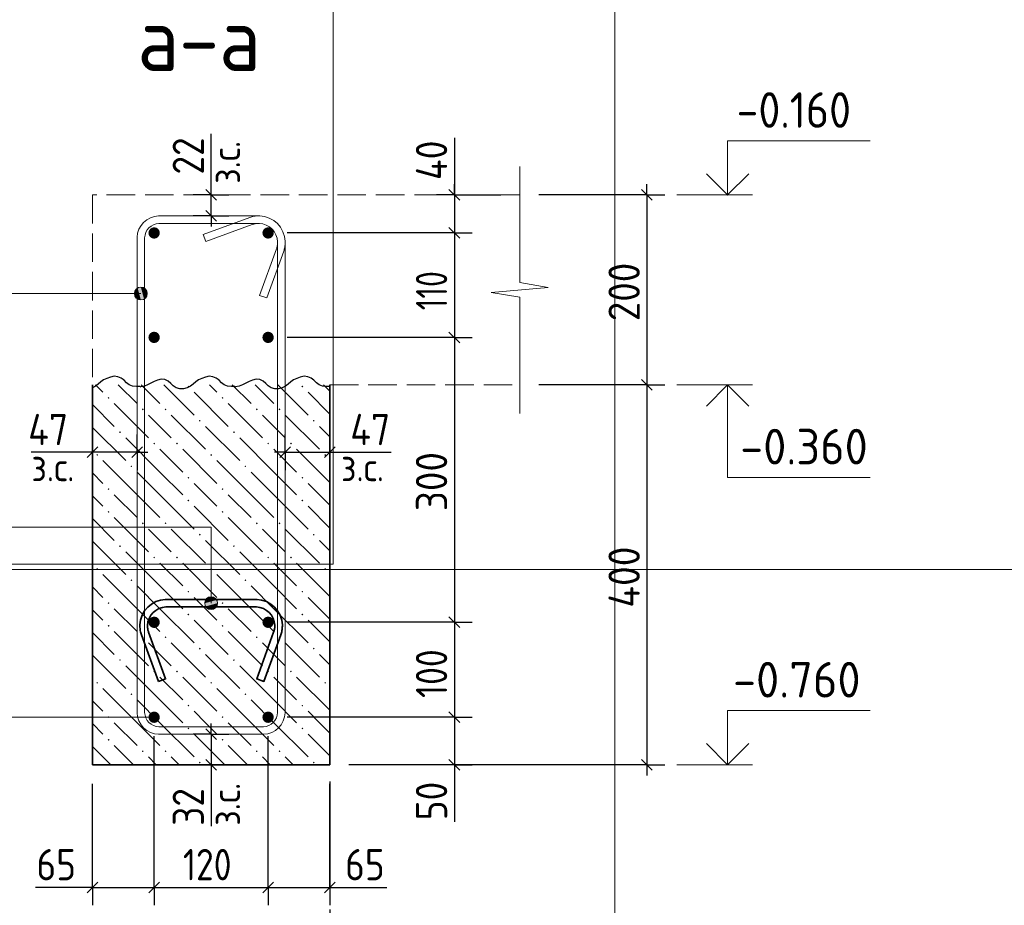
# Model space of a CAD drawing. Header units: millimetres. Extents: x 0 to 42000, y 0 to 29700.
# Tile 10 of 20: x 14487 to 21399, y 3642 to 9860. Entities that reach past the tile are written whole.
import ezdxf

# ---------------------------------------------------------------- set-up
doc = ezdxf.new("R2010")
doc.units = ezdxf.units.MM
doc.linetypes.add('______2', pattern=[270, 200, -70])
doc.linetypes.add('______5', pattern=[1100, 800, -100, 100, -100])
for name, color, linetype, lineweight in [('Standard', 7, 'Continuous', 25), ('ЖБ Перекрытие верхний уровень', 7, '______2', 25), ('ЖБ Стена верхний уровень', 7, 'Continuous', 35), ('Заголовок чертежа', 7, 'Continuous', 25), ('Позиционная метка линия выноска', 7, 'Continuous', 13), ('Примечания', 7, 'Continuous', 13), ('Стена фоновая арматура У2', 7, 'Continuous', 18), ('Стена фоновая затяжка С-обр.', 52, 'Continuous', 25)]:
    doc.layers.add(name, color=color, linetype=linetype, lineweight=lineweight)
doc.layers.add('Оси', color=7, linetype='______5')
doc.layers.add('Размерная выноска', color=7, linetype='Continuous')
doc.layers.add('Стена Хомут', color=7, linetype='Continuous', lineweight=25, true_color=0x6e3c1e)
doc.styles.add('ISOCPEUR', font='txt')

msp = doc.modelspace()

# ---------------------------------------------------------------- hatches: boundary and pattern name
at = {"layer": 'ЖБ Стена верхний уровень', "linetype": 'Continuous', "lineweight": 18, "transparency": 33554687}
for points in [[(15665.2, 7283.9), (15671.7, 7290.4), (15678.2, 7283.9), (15671.7, 7277.4)], [(16465.2, 7283.9), (16471.7, 7290.4), (16478.2, 7283.9), (16471.7, 7277.4)], [(15105.2, 7203.9), (15111.7, 7210.4), (15118.2, 7203.9), (15111.7, 7197.4)], [(15905.2, 7203.9), (15911.7, 7210.4), (15918.2, 7203.9), (15911.7, 7197.4)], [(15345.2, 7123.9), (15351.7, 7130.4), (15358.2, 7123.9), (15351.7, 7117.4)], [(15505.2, 7123.9), (15511.7, 7130.4), (15518.2, 7123.9), (15511.7, 7117.4)], [(16145.2, 7123.9), (16151.7, 7130.4), (16158.2, 7123.9), (16151.7, 7117.4)], [(16305.2, 7123.9), (16311.7, 7130.4), (16318.2, 7123.9), (16311.7, 7117.4)], [(15745.2, 7043.9), (15751.7, 7050.4), (15758.2, 7043.9), (15751.7, 7037.4)], [(16545.2, 7043.9), (16551.7, 7050.4), (16558.2, 7043.9), (16551.7, 7037.4)], [(15185.2, 6963.9), (15191.7, 6970.4), (15198.2, 6963.9), (15191.7, 6957.4)], [(15985.2, 6963.9), (15991.7, 6970.4), (15998.2, 6963.9), (15991.7, 6957.4)], [(15425.2, 6883.9), (15431.7, 6890.4), (15438.2, 6883.9), (15431.7, 6877.4)], [(15585.2, 6883.9), (15591.7, 6890.4), (15598.2, 6883.9), (15591.7, 6877.4)], [(16225.2, 6883.9), (16231.7, 6890.4), (16238.2, 6883.9), (16231.7, 6877.4)], [(16385.2, 6883.9), (16391.7, 6890.4), (16398.2, 6883.9), (16391.7, 6877.4)], [(15025.2, 6803.9), (15031.7, 6810.4), (15038.2, 6803.9), (15031.7, 6797.4)], [(15825.2, 6803.9), (15831.7, 6810.4), (15838.2, 6803.9), (15831.7, 6797.4)], [(16625.2, 6803.9), (16631.7, 6810.4), (16638.2, 6803.9), (16631.7, 6797.4)], [(15265.2, 6723.9), (15271.7, 6730.4), (15278.2, 6723.9), (15271.7, 6717.4)], [(16065.2, 6723.9), (16071.7, 6730.4), (16078.2, 6723.9), (16071.7, 6717.4)], [(15665.2, 6643.9), (15671.7, 6650.4), (15678.2, 6643.9), (15671.7, 6637.4)], [(16465.2, 6643.9), (16471.7, 6650.4), (16478.2, 6643.9), (16471.7, 6637.4)], [(15105.2, 6563.9), (15111.7, 6570.4), (15118.2, 6563.9), (15111.7, 6557.4)], [(15905.2, 6563.9), (15911.7, 6570.4), (15918.2, 6563.9), (15911.7, 6557.4)], [(15665.2, 6483.9), (15671.7, 6490.4), (15678.2, 6483.9), (15671.7, 6477.4)], [(16465.2, 6483.9), (16471.7, 6490.4), (16478.2, 6483.9), (16471.7, 6477.4)], [(15105.2, 6403.9), (15111.7, 6410.4), (15118.2, 6403.9), (15111.7, 6397.4)], [(15905.2, 6403.9), (15911.7, 6410.4), (15918.2, 6403.9), (15911.7, 6397.4)], [(15345.2, 6323.9), (15351.7, 6330.4), (15358.2, 6323.9), (15351.7, 6317.4)], [(15505.2, 6323.9), (15511.7, 6330.4), (15518.2, 6323.9), (15511.7, 6317.4)], [(16145.2, 6323.9), (16151.7, 6330.4), (16158.2, 6323.9), (16151.7, 6317.4)], [(16305.2, 6323.9), (16311.7, 6330.4), (16318.2, 6323.9), (16311.7, 6317.4)], [(15745.2, 6243.9), (15751.7, 6250.4), (15758.2, 6243.9), (15751.7, 6237.4)], [(16545.2, 6243.9), (16551.7, 6250.4), (16558.2, 6243.9), (16551.7, 6237.4)], [(15185.2, 6163.9), (15191.7, 6170.4), (15198.2, 6163.9), (15191.7, 6157.4)], [(15985.2, 6163.9), (15991.7, 6170.4), (15998.2, 6163.9), (15991.7, 6157.4)], [(15425.2, 6083.9), (15431.7, 6090.4), (15438.2, 6083.9), (15431.7, 6077.4)], [(15585.2, 6083.9), (15591.7, 6090.4), (15598.2, 6083.9), (15591.7, 6077.4)], [(16225.2, 6083.9), (16231.7, 6090.4), (16238.2, 6083.9), (16231.7, 6077.4)], [(16385.2, 6083.9), (16391.7, 6090.4), (16398.2, 6083.9), (16391.7, 6077.4)], [(15025.2, 6003.9), (15031.7, 6010.4), (15038.2, 6003.9), (15031.7, 5997.4)], [(15825.2, 6003.9), (15831.7, 6010.4), (15838.2, 6003.9), (15831.7, 5997.4)], [(16625.2, 6003.9), (16631.7, 6010.4), (16638.2, 6003.9), (16631.7, 5997.4)], [(15265.2, 5923.9), (15271.7, 5930.4), (15278.2, 5923.9), (15271.7, 5917.4)], [(16065.2, 5923.9), (16071.7, 5930.4), (16078.2, 5923.9), (16071.7, 5917.4)], [(15665.2, 5843.9), (15671.7, 5850.4), (15678.2, 5843.9), (15671.7, 5837.4)], [(16465.2, 5843.9), (16471.7, 5850.4), (16478.2, 5843.9), (16471.7, 5837.4)], [(15105.2, 5763.9), (15111.7, 5770.4), (15118.2, 5763.9), (15111.7, 5757.4)], [(15905.2, 5763.9), (15911.7, 5770.4), (15918.2, 5763.9), (15911.7, 5757.4)], [(15665.2, 5683.9), (15671.7, 5690.4), (15678.2, 5683.9), (15671.7, 5677.4)], [(16465.2, 5683.9), (16471.7, 5690.4), (16478.2, 5683.9), (16471.7, 5677.4)], [(15105.2, 5603.9), (15111.7, 5610.4), (15118.2, 5603.9), (15111.7, 5597.4)], [(15905.2, 5603.9), (15911.7, 5610.4), (15918.2, 5603.9), (15911.7, 5597.4)], [(15345.2, 5523.9), (15351.7, 5530.4), (15358.2, 5523.9), (15351.7, 5517.4)], [(15505.2, 5523.9), (15511.7, 5530.4), (15518.2, 5523.9), (15511.7, 5517.4)], [(16145.2, 5523.9), (16151.7, 5530.4), (16158.2, 5523.9), (16151.7, 5517.4)], [(16305.2, 5523.9), (16311.7, 5530.4), (16318.2, 5523.9), (16311.7, 5517.4)], [(15745.2, 5443.9), (15751.7, 5450.4), (15758.2, 5443.9), (15751.7, 5437.4)], [(16545.2, 5443.9), (16551.7, 5450.4), (16558.2, 5443.9), (16551.7, 5437.4)], [(15185.2, 5363.9), (15191.7, 5370.4), (15198.2, 5363.9), (15191.7, 5357.4)], [(15985.2, 5363.9), (15991.7, 5370.4), (15998.2, 5363.9), (15991.7, 5357.4)], [(15425.2, 5283.9), (15431.7, 5290.4), (15438.2, 5283.9), (15431.7, 5277.4)], [(15585.2, 5283.9), (15591.7, 5290.4), (15598.2, 5283.9), (15591.7, 5277.4)], [(16225.2, 5283.9), (16231.7, 5290.4), (16238.2, 5283.9), (16231.7, 5277.4)], [(16385.2, 5283.9), (16391.7, 5290.4), (16398.2, 5283.9), (16391.7, 5277.4)], [(15025.2, 5203.9), (15031.7, 5210.4), (15038.2, 5203.9), (15031.7, 5197.4)], [(15825.2, 5203.9), (15831.7, 5210.4), (15838.2, 5203.9), (15831.7, 5197.4)], [(16625.2, 5203.9), (16631.7, 5210.4), (16638.2, 5203.9), (16631.7, 5197.4)], [(15265.2, 5123.9), (15271.7, 5130.4), (15278.2, 5123.9), (15271.7, 5117.4)], [(16065.2, 5123.9), (16071.7, 5130.4), (16078.2, 5123.9), (16071.7, 5117.4)], [(15665.2, 5043.9), (15671.7, 5050.4), (15678.2, 5043.9), (15671.7, 5037.4)], [(16465.2, 5043.9), (16471.7, 5050.4), (16478.2, 5043.9), (16471.7, 5037.4)], [(15105.2, 4963.9), (15111.7, 4970.4), (15118.2, 4963.9), (15111.7, 4957.4)], [(15905.2, 4963.9), (15911.7, 4970.4), (15918.2, 4963.9), (15911.7, 4957.4)], [(15665.2, 4883.9), (15671.7, 4890.4), (15678.2, 4883.9), (15671.7, 4877.4)], [(16465.2, 4883.9), (16471.7, 4890.4), (16478.2, 4883.9), (16471.7, 4877.4)], [(15105.2, 4803.9), (15111.7, 4810.4), (15118.2, 4803.9), (15111.7, 4797.4)], [(15905.2, 4803.9), (15911.7, 4810.4), (15918.2, 4803.9), (15911.7, 4797.4)], [(15345.2, 4723.9), (15351.7, 4730.4), (15358.2, 4723.9), (15351.7, 4717.4)], [(15505.2, 4723.9), (15511.7, 4730.4), (15518.2, 4723.9), (15511.7, 4717.4)], [(16145.2, 4723.9), (16151.7, 4730.4), (16158.2, 4723.9), (16151.7, 4717.4)], [(16305.2, 4723.9), (16311.7, 4730.4), (16318.2, 4723.9), (16311.7, 4717.4)], [(15745.2, 4643.9), (15751.7, 4650.4), (15758.2, 4643.9), (15751.7, 4637.4)], [(16545.2, 4643.9), (16551.7, 4650.4), (16558.2, 4643.9), (16551.7, 4637.4)]]:
    msp.add_hatch(color=7, dxfattribs=at).paths.add_polyline_path(points, flags=16)
at = {"layer": 'Позиционная метка линия выноска', "linetype": 'Continuous', "lineweight": 13, "transparency": 33554687}
for points in [[(15299.3, 7914.4), (15299.3, 7959.4), (15293, 7936.9)], [(15299.3, 7959.4), (15315.5, 7898.2), (15315.5, 7975.6)], [(15299.3, 7959.4), (15299.3, 7914.4), (15315.5, 7898.2)], [(15315.5, 7975.6), (15338, 7891.9), (15338, 7981.9)], [(15315.5, 7975.6), (15315.5, 7898.2), (15338, 7891.9)], [(15338, 7981.9), (15338, 7891.9), (15360.5, 7898.2)], [(15338, 7981.9), (15360.5, 7898.2), (15360.5, 7975.6)], [(15360.5, 7975.6), (15360.5, 7898.2), (15376.7, 7914.4)], [(15360.5, 7975.6), (15376.7, 7914.4), (15376.7, 7959.4)], [(15376.7, 7959.4), (15376.7, 7914.4), (15383, 7936.9)], [(15808.8, 5801.8), (15853.8, 5801.8), (15831.3, 5808.1)], [(15870, 5785.6), (15792.6, 5785.6), (15786.3, 5763.1)], [(15870, 5785.6), (15786.3, 5763.1), (15876.3, 5763.1)], [(15876.3, 5763.1), (15786.3, 5763.1), (15792.6, 5740.6)], [(15853.8, 5801.8), (15808.8, 5801.8), (15792.6, 5785.6)], [(15853.8, 5801.8), (15792.6, 5785.6), (15870, 5785.6)], [(15876.3, 5763.1), (15792.6, 5740.6), (15870, 5740.6)], [(15870, 5740.6), (15792.6, 5740.6), (15808.8, 5724.4)], [(15870, 5740.6), (15808.8, 5724.4), (15853.8, 5724.4)], [(15853.8, 5724.4), (15808.8, 5724.4), (15831.3, 5718.1)]]:
    msp.add_hatch(color=7, dxfattribs=at).paths.add_polyline_path(points)
at = {"layer": 'Стена фоновая арматура У2', "linetype": 'Continuous', "lineweight": 13, "transparency": 33554687}
for points in [[(15471.3, 8362.4), (15468.3, 8377.7), (15459.6, 8390.7), (15446.6, 8399.4), (15431.3, 8402.4), (15416, 8399.4), (15403, 8390.7), (15394.4, 8377.7), (15391.3, 8362.4), (15394.4, 8347.1), (15403, 8334.1), (15416, 8325.5), (15431.3, 8322.4), (15446.6, 8325.5), (15459.6, 8334.1), (15468.3, 8347.1)], [(16271.3, 8362.4), (16268.3, 8377.7), (16259.6, 8390.7), (16246.6, 8399.4), (16231.3, 8402.4), (16216, 8399.4), (16203, 8390.7), (16194.4, 8377.7), (16191.3, 8362.4), (16194.4, 8347.1), (16203, 8334.1), (16216, 8325.5), (16231.3, 8322.4), (16246.6, 8325.5), (16259.6, 8334.1), (16268.3, 8347.1)], [(15471.3, 7629.1), (15468.3, 7644.4), (15459.6, 7657.4), (15446.6, 7666), (15431.3, 7669.1), (15416, 7666), (15403, 7657.4), (15394.4, 7644.4), (15391.3, 7629.1), (15394.4, 7613.8), (15403, 7600.8), (15416, 7592.1), (15431.3, 7589.1), (15446.6, 7592.1), (15459.6, 7600.8), (15468.3, 7613.8)], [(16271.3, 7629.1), (16268.3, 7644.4), (16259.6, 7657.4), (16246.6, 7666), (16231.3, 7669.1), (16216, 7666), (16203, 7657.4), (16194.4, 7644.4), (16191.3, 7629.1), (16194.4, 7613.8), (16203, 7600.8), (16216, 7592.1), (16231.3, 7589.1), (16246.6, 7592.1), (16259.6, 7600.8), (16268.3, 7613.8)], [(15471.3, 5629.1), (15468.3, 5644.4), (15459.6, 5657.4), (15446.6, 5666), (15431.3, 5669.1), (15416, 5666), (15403, 5657.4), (15394.4, 5644.4), (15391.3, 5629.1), (15394.4, 5613.8), (15403, 5600.8), (15416, 5592.1), (15431.3, 5589.1), (15446.6, 5592.1), (15459.6, 5600.8), (15468.3, 5613.8)], [(16271.3, 5629.1), (16268.3, 5644.4), (16259.6, 5657.4), (16246.6, 5666), (16231.3, 5669.1), (16216, 5666), (16203, 5657.4), (16194.4, 5644.4), (16191.3, 5629.1), (16194.4, 5613.8), (16203, 5600.8), (16216, 5592.1), (16231.3, 5589.1), (16246.6, 5592.1), (16259.6, 5600.8), (16268.3, 5613.8)], [(15471.3, 4962.4), (15468.3, 4977.7), (15459.6, 4990.7), (15446.6, 4999.4), (15431.3, 5002.4), (15416, 4999.4), (15403, 4990.7), (15394.4, 4977.7), (15391.3, 4962.4), (15394.4, 4947.1), (15403, 4934.1), (15416, 4925.5), (15431.3, 4922.4), (15446.6, 4925.5), (15459.6, 4934.1), (15468.3, 4947.1)], [(16271.3, 4962.4), (16268.3, 4977.7), (16259.6, 4990.7), (16246.6, 4999.4), (16231.3, 5002.4), (16216, 4999.4), (16203, 4990.7), (16194.4, 4977.7), (16191.3, 4962.4), (16194.4, 4947.1), (16203, 4934.1), (16216, 4925.5), (16231.3, 4922.4), (16246.6, 4925.5), (16259.6, 4934.1), (16268.3, 4947.1)]]:
    msp.add_hatch(color=7, dxfattribs=at).paths.add_polyline_path(points)

# ---------------------------------------------------------------- linework, layer by layer
at = {"layer": 'Standard', "color": 254, "linetype": 'Continuous', "lineweight": 13, "true_color": 0xc4c4ff, "transparency": 33554687}
msp.add_line((18664.7, 500), (18664.7, 11914.7), dxfattribs=at)
at = {"layer": 'Standard', "color": 7, "linetype": 'Continuous', "lineweight": 25, "transparency": 33554687}
for p, q in [((15868.8, 8591.6), (15793.8, 8666.6)), ((17501.1, 8666.6), (17576.1, 8591.6)), ((18853.1, 8666.6), (18928.1, 8591.6)), ((15868.8, 8444.9), (15793.8, 8519.9)), ((17501.1, 8399.9), (17576.1, 8324.9)), ((17501.1, 7666.6), (17576.1, 7591.6)), ((18853.1, 7333.3), (18928.1, 7258.3)), ((15035.5, 6859.8), (14960.5, 6784.8)), ((15348.8, 6859.8), (15273.8, 6784.8)), ((16313.8, 6784.8), (16388.8, 6859.8)), ((16627.2, 6784.8), (16702.2, 6859.8)), ((17501.1, 5666.6), (17576.1, 5591.6)), ((17501.1, 4999.9), (17576.1, 4924.9)), ((15793.8, 4880.2), (15868.8, 4805.2)), ((15793.8, 4666.6), (15868.8, 4591.6)), ((17501.1, 4666.6), (17576.1, 4591.6)), ((18853.1, 4666.6), (18928.1, 4591.6)), ((14960.5, 3730.1), (15035.5, 3805.1)), ((15393.8, 3730.1), (15468.8, 3805.1)), ((16193.8, 3730.1), (16268.8, 3805.1)), ((16627.2, 3730.1), (16702.2, 3805.1))]:
    msp.add_line(p, q, dxfattribs=at)
at = {"layer": 'Standard', "color": 7, "linetype": 'Continuous', "lineweight": -3, "transparency": 33554687}
for p, q in [((15831.3, 8629.1), (15831.3, 8704.1)), ((17538.6, 8629.1), (17538.6, 8704.1)), ((18890.6, 8629.1), (18890.6, 8704.1)), ((15831.3, 8629.1), (15706.3, 8629.1)), ((15831.3, 8629.1), (15956.3, 8629.1)), ((15831.3, 8482.4), (15831.3, 8629.1)), ((17538.6, 8629.1), (17413.6, 8629.1)), ((17538.6, 8629.1), (17663.6, 8629.1)), ((17538.6, 8629.1), (17864.7, 8629.1)), ((17538.6, 8629.1), (17538.6, 8362.4)), ((18890.6, 8629.1), (18131.3, 8629.1)), ((18890.6, 8629.1), (18765.6, 8629.1)), ((18890.6, 8629.1), (19015.6, 8629.1)), ((18890.6, 8629.1), (18890.6, 7295.8)), ((15831.3, 8482.4), (15706.3, 8482.4)), ((15831.3, 8482.4), (15956.3, 8482.4)), ((15831.3, 8482.4), (15831.3, 8407.4)), ((17538.6, 8362.4), (17413.6, 8362.4)), ((17538.6, 8362.4), (17663.6, 8362.4)), ((17538.6, 8362.4), (17538.6, 7629.1)), ((17538.6, 7629.1), (17413.6, 7629.1)), ((17538.6, 7629.1), (17663.6, 7629.1)), ((17538.6, 7629.1), (17538.6, 5629.1)), ((18890.6, 7295.8), (18765.6, 7295.8)), ((18890.6, 7295.8), (19015.6, 7295.8)), ((18890.6, 7295.8), (18890.6, 4629.1)), ((14998, 6822.3), (14998, 6947.3)), ((15311.3, 6822.3), (15311.3, 6947.3)), ((16351.3, 6822.3), (16351.3, 6947.3)), ((16664.7, 6822.3), (16664.7, 6947.3)), ((14998, 6822.3), (14923, 6822.3)), ((14998, 6822.3), (14998, 6697.3)), ((15311.3, 6822.3), (14998, 6822.3)), ((15311.3, 6822.3), (15311.3, 6697.3)), ((15311.3, 6822.3), (15386.3, 6822.3)), ((16351.3, 6822.3), (16276.3, 6822.3)), ((16351.3, 6822.3), (16351.3, 6697.3)), ((16664.7, 6822.3), (16664.7, 6697.3)), ((16664.7, 6822.3), (16739.7, 6822.3)), ((17538.6, 5629.1), (17413.6, 5629.1)), ((17538.6, 5629.1), (17663.6, 5629.1)), ((17538.6, 5629.1), (17538.6, 4962.4)), ((15831.3, 4842.7), (15831.3, 4917.7)), ((17538.6, 4962.4), (17413.6, 4962.4)), ((17538.6, 4962.4), (17663.6, 4962.4)), ((17538.6, 4962.4), (17538.6, 4629.1)), ((15831.3, 4842.7), (15706.3, 4842.7)), ((15831.3, 4842.7), (15956.3, 4842.7)), ((15831.3, 4842.7), (15831.3, 4629.1)), ((15831.3, 4629.1), (15706.3, 4629.1)), ((15831.3, 4629.1), (15956.3, 4629.1)), ((15831.3, 4629.1), (15831.3, 4554.1)), ((18890.6, 4629.1), (16798, 4629.1)), ((17538.6, 4629.1), (17413.6, 4629.1)), ((17538.6, 4629.1), (17663.6, 4629.1)), ((17538.6, 4629.1), (17538.6, 4554.1)), ((18890.6, 4629.1), (18765.6, 4629.1)), ((18890.6, 4629.1), (19015.6, 4629.1)), ((18890.6, 4629.1), (18890.6, 4554.1)), ((14998, 3767.6), (14998, 3892.6)), ((15431.3, 3767.6), (15431.3, 3892.6)), ((16231.3, 3767.6), (16231.3, 3892.6)), ((16664.7, 3767.6), (16664.7, 3892.6)), ((14998, 3767.6), (14923, 3767.6)), ((14998, 3767.6), (14998, 3642.6)), ((14998, 3767.6), (15431.3, 3767.6)), ((15431.3, 3767.6), (15431.3, 3642.6)), ((15431.3, 3767.6), (16231.3, 3767.6)), ((16231.3, 3767.6), (16231.3, 3642.6)), ((16231.3, 3767.6), (16664.7, 3767.6)), ((16664.7, 3767.6), (16664.7, 3642.6)), ((16664.7, 3767.6), (16739.7, 3767.6))]:
    msp.add_line(p, q, dxfattribs=at)
at = {"layer": 'Standard', "color": 7, "linetype": 'Continuous', "lineweight": 13, "transparency": 33554687}
for p, q in [((19101.6, 8629.1), (19631.5, 8629.1)), ((19101.6, 7295.8), (19631.5, 7295.8)), ((19101.6, 4629.1), (19631.5, 4629.1))]:
    msp.add_line(p, q, dxfattribs=at)
for points in [[(16686.9, 29200), (2000, 29200), (2000, 6037.1), (16686.9, 6037.1), (16686.9, 29200)], [(41500, 29200), (14180, 29200), (14180, 6000), (41500, 6000), (41500, 29200)], [(19457.3, 8629.1), (19457.3, 9009.1), (20457.3, 9009.1)], [(19457.3, 7295.8), (19457.3, 6645.8), (20457.3, 6645.8)], [(19457.3, 4629.1), (19457.3, 5009.1), (20457.3, 5009.1)]]:
    msp.add_lwpolyline(points, dxfattribs=at)
at = {"layer": 'Standard', "color": 7, "linetype": 'Continuous', "lineweight": 35, "transparency": 33554687}
for points in [[(19308.8, 8777.6), (19457.3, 8629.1), (19605.8, 8777.6)], [(19308.8, 7147.3), (19457.3, 7295.8), (19605.8, 7147.3)], [(19308.8, 4777.6), (19457.3, 4629.1), (19605.8, 4777.6)]]:
    msp.add_lwpolyline(points, dxfattribs=at)
at = {"layer": 'Standard', "color": 7, "linetype": 'Continuous', "lineweight": -3, "transparency": 33554687}
for points in [[(17538.6, 8362.4), (17521.6, 8362.4), (17521.6, 8362.4), (17521.6, 8362.4), (17521.6, 8362.4), (17521.6, 8362.4), (17521.6, 8362.4), (17521.6, 8362.4), (17521.6, 8362.4), (17075.3, 8362.4), (17075.3, 8362.4), (16364.7, 8362.4)], [(17538.6, 7629.1), (17521.6, 7629.1), (17521.6, 7629.1), (17521.6, 7629.1), (17521.6, 7629.1), (17521.6, 7629.1), (17521.6, 7629.1), (16364.7, 7629.1)], [(18890.6, 7295.8), (18873.6, 7295.8), (18873.6, 7295.8), (18174.4, 7295.8), (18174.4, 7295.8), (18131.3, 7295.8)], [(16351.3, 6822.3), (16636.5, 6822.3), (16636.5, 6822.3), (16664.7, 6822.3)], [(17538.6, 5629.1), (17521.6, 5629.1), (17521.6, 5629.1), (17521.6, 5629.1), (17521.6, 5629.1), (16364.7, 5629.1)], [(17538.6, 4962.4), (17521.6, 4962.4), (17521.6, 4962.4), (16364.7, 4962.4)], [(15431.3, 3767.6), (15431.3, 3784.6), (15431.3, 3784.6), (15431.3, 3784.6), (15431.3, 3784.6), (15431.3, 4829.1)], [(16231.3, 3767.6), (16231.3, 3784.6), (16231.3, 3784.6), (16231.3, 4829.1)], [(17538.6, 4629.1), (17521.6, 4629.1), (17521.6, 4629.1), (16798, 4629.1)], [(14998, 3767.6), (14998, 3784.6), (14998, 3784.6), (14998, 3784.6), (14998, 3784.6), (14998, 4495.8)], [(16664.7, 3767.6), (16664.7, 3784.6), (16664.7, 3784.6), (16664.7, 4495.8)]]:
    msp.add_lwpolyline(points, dxfattribs=at)
at = {"layer": 'ЖБ Перекрытие верхний уровень', "color": 7, "linetype": '______2', "lineweight": 18, "transparency": 33554687}
for p, q in [((14998, 8629.1), (14998, 7295.8)), ((17998, 8629.1), (14998, 8629.1)), ((16664.7, 7295.8), (17998, 7295.8))]:
    msp.add_line(p, q, dxfattribs=at)
at = {"layer": 'ЖБ Стена верхний уровень', "color": 7, "linetype": 'Continuous', "lineweight": 35, "transparency": 33554687}
for p, q in [((14998, 7295.8), (14998, 4629.1)), ((16664.7, 4629.1), (16664.7, 7295.8)), ((14998, 4629.1), (16664.7, 4629.1))]:
    msp.add_line(p, q, dxfattribs=at)
at = {"layer": 'ЖБ Стена верхний уровень', "color": 9, "linetype": 'Continuous', "lineweight": 18, "true_color": 0xc7c7c7, "transparency": 33554687}
for p, q in [((15071.7, 7243.9), (15019.8, 7295.8)), ((15179.8, 7295.8), (15311.7, 7163.9)), ((15339.8, 7295.8), (15471.7, 7163.9)), ((15499.8, 7295.8), (15711.7, 7083.9)), ((15871.7, 7243.9), (15819.8, 7295.8)), ((15979.8, 7295.8), (16111.7, 7163.9)), ((16139.8, 7295.8), (16271.7, 7163.9)), ((16299.8, 7295.8), (16511.7, 7083.9)), ((16664.7, 7250.9), (16619.8, 7295.8)), ((15711.7, 7243.9), (15951.7, 7003.9)), ((16511.7, 7243.9), (16664.7, 7090.9)), ((14998, 7157.6), (15151.7, 7003.9)), ((15151.7, 7163.9), (15391.7, 6923.9)), ((15951.7, 7163.9), (16191.7, 6923.9)), ((15471.7, 7003.9), (15391.7, 7083.9)), ((15551.7, 7083.9), (15791.7, 6843.9)), ((16271.7, 7003.9), (16191.7, 7083.9)), ((16351.7, 7083.9), (16591.7, 6843.9)), ((14998, 6997.6), (15231.7, 6763.9)), ((15551.7, 6923.9), (15471.7, 7003.9)), ((15791.7, 7003.9), (16031.7, 6763.9)), ((16351.7, 6923.9), (16271.7, 7003.9)), ((16591.7, 7003.9), (16664.7, 6930.9)), ((15471.7, 6683.9), (15231.7, 6923.9)), ((16271.7, 6683.9), (16031.7, 6923.9)), ((15471.7, 6843.9), (15631.7, 6683.9)), ((15631.7, 6843.9), (15871.7, 6603.9)), ((16271.7, 6843.9), (16431.7, 6683.9)), ((16431.7, 6843.9), (16664.7, 6610.9)), ((15311.7, 6523.9), (15071.7, 6763.9)), ((16111.7, 6523.9), (15871.7, 6763.9)), ((14998, 6677.6), (15071.7, 6603.9)), ((15311.7, 6683.9), (15471.7, 6523.9)), ((15471.7, 6683.9), (15631.7, 6523.9)), ((16111.7, 6683.9), (16271.7, 6523.9)), ((16271.7, 6683.9), (16431.7, 6523.9)), ((15791.7, 6523.9), (15711.7, 6603.9)), ((16591.7, 6523.9), (16511.7, 6603.9)), ((15071.7, 6443.9), (14998, 6517.6)), ((15151.7, 6523.9), (15311.7, 6363.9)), ((15311.7, 6523.9), (15471.7, 6363.9)), ((15471.7, 6523.9), (15711.7, 6283.9)), ((15871.7, 6443.9), (15791.7, 6523.9)), ((15951.7, 6523.9), (16111.7, 6363.9)), ((16111.7, 6523.9), (16271.7, 6363.9)), ((16271.7, 6523.9), (16511.7, 6283.9)), ((16664.7, 6450.9), (16591.7, 6523.9)), ((15711.7, 6443.9), (15951.7, 6203.9)), ((16511.7, 6443.9), (16664.7, 6290.9)), ((15151.7, 6363.9), (15391.7, 6123.9)), ((15951.7, 6363.9), (16191.7, 6123.9)), ((14998, 6357.6), (15151.7, 6203.9)), ((15471.7, 6203.9), (15391.7, 6283.9)), ((15551.7, 6283.9), (15791.7, 6043.9)), ((16271.7, 6203.9), (16191.7, 6283.9)), ((16351.7, 6283.9), (16591.7, 6043.9)), ((14998, 6197.6), (15231.7, 5963.9)), ((15551.7, 6123.9), (15471.7, 6203.9)), ((15791.7, 6203.9), (16031.7, 5963.9)), ((16351.7, 6123.9), (16271.7, 6203.9)), ((16591.7, 6203.9), (16664.7, 6130.9)), ((15471.7, 5883.9), (15231.7, 6123.9)), ((16271.7, 5883.9), (16031.7, 6123.9)), ((15471.7, 6043.9), (15631.7, 5883.9)), ((15631.7, 6043.9), (15871.7, 5803.9)), ((16271.7, 6043.9), (16431.7, 5883.9)), ((16431.7, 6043.9), (16664.7, 5810.9)), ((15311.7, 5723.9), (15071.7, 5963.9)), ((16111.7, 5723.9), (15871.7, 5963.9)), ((14998, 5877.6), (15071.7, 5803.9)), ((15311.7, 5883.9), (15471.7, 5723.9)), ((15471.7, 5883.9), (15631.7, 5723.9)), ((16111.7, 5883.9), (16271.7, 5723.9)), ((16271.7, 5883.9), (16431.7, 5723.9)), ((15791.7, 5723.9), (15711.7, 5803.9)), ((16591.7, 5723.9), (16511.7, 5803.9)), ((15071.7, 5643.9), (14998, 5717.6)), ((15151.7, 5723.9), (15311.7, 5563.9)), ((15311.7, 5723.9), (15471.7, 5563.9)), ((15471.7, 5723.9), (15711.7, 5483.9)), ((15871.7, 5643.9), (15791.7, 5723.9)), ((15951.7, 5723.9), (16111.7, 5563.9)), ((16111.7, 5723.9), (16271.7, 5563.9)), ((16271.7, 5723.9), (16511.7, 5483.9)), ((16664.7, 5650.9), (16591.7, 5723.9)), ((15711.7, 5643.9), (15951.7, 5403.9)), ((16511.7, 5643.9), (16664.7, 5490.9)), ((14998, 5557.6), (15151.7, 5403.9)), ((15151.7, 5563.9), (15391.7, 5323.9)), ((15951.7, 5563.9), (16191.7, 5323.9)), ((15471.7, 5403.9), (15391.7, 5483.9)), ((15551.7, 5483.9), (15791.7, 5243.9)), ((16271.7, 5403.9), (16191.7, 5483.9)), ((16351.7, 5483.9), (16591.7, 5243.9)), ((14998, 5397.6), (15231.7, 5163.9)), ((15551.7, 5323.9), (15471.7, 5403.9)), ((15791.7, 5403.9), (16031.7, 5163.9)), ((16351.7, 5323.9), (16271.7, 5403.9)), ((16591.7, 5403.9), (16664.7, 5330.9)), ((15471.7, 5083.9), (15231.7, 5323.9)), ((16271.7, 5083.9), (16031.7, 5323.9)), ((15471.7, 5243.9), (15631.7, 5083.9)), ((15631.7, 5243.9), (15871.7, 5003.9)), ((16271.7, 5243.9), (16431.7, 5083.9)), ((16431.7, 5243.9), (16664.7, 5010.9)), ((15311.7, 4923.9), (15071.7, 5163.9)), ((16111.7, 4923.9), (15871.7, 5163.9)), ((14998, 5077.6), (15071.7, 5003.9)), ((15311.7, 5083.9), (15471.7, 4923.9)), ((15471.7, 5083.9), (15631.7, 4923.9)), ((16111.7, 5083.9), (16271.7, 4923.9)), ((16271.7, 5083.9), (16431.7, 4923.9)), ((15791.7, 4923.9), (15711.7, 5003.9)), ((16591.7, 4923.9), (16511.7, 5003.9)), ((15071.7, 4843.9), (14998, 4917.6)), ((15151.7, 4923.9), (15311.7, 4763.9)), ((15311.7, 4923.9), (15471.7, 4763.9)), ((15471.7, 4923.9), (15711.7, 4683.9)), ((15871.7, 4843.9), (15791.7, 4923.9)), ((15951.7, 4923.9), (16111.7, 4763.9)), ((16111.7, 4923.9), (16271.7, 4763.9)), ((16271.7, 4923.9), (16511.7, 4683.9)), ((16664.7, 4850.9), (16591.7, 4923.9)), ((15711.7, 4843.9), (15926.5, 4629.1)), ((16511.7, 4843.9), (16664.7, 4690.9)), ((14998, 4757.6), (15126.5, 4629.1)), ((15151.7, 4763.9), (15286.5, 4629.1)), ((15951.7, 4763.9), (16086.5, 4629.1)), ((15446.5, 4629.1), (15391.7, 4683.9)), ((15551.7, 4683.9), (15606.5, 4629.1)), ((16246.5, 4629.1), (16191.7, 4683.9)), ((16351.7, 4683.9), (16406.5, 4629.1))]:
    msp.add_line(p, q, dxfattribs=at)
at = {"layer": 'Оси', "color": 8, "linetype": '______5', "lineweight": -3, "transparency": 33554687}
msp.add_line((16664.7, 4512), (16664.7, 3100.9), dxfattribs=at)
at = {"layer": 'Позиционная метка линия выноска', "color": 7, "linetype": 'Continuous', "lineweight": 13, "transparency": 33554687}
for p, q in [((15338, 7981.9), (15338, 7981.9)), ((12444.7, 7936.9), (15338, 7936.9)), ((15293, 7936.9), (15293, 7936.9)), ((15338, 7891.9), (15338, 7891.9)), ((15383, 7936.9), (15383, 7936.9)), ((15831.3, 5808.1), (15831.3, 5808.1)), ((15786.3, 5763.1), (15786.3, 5763.1)), ((15876.3, 5763.1), (15876.3, 5763.1)), ((15831.3, 5718.1), (15831.3, 5718.1)), ((15431.3, 4962.4), (12324.7, 4962.4))]:
    msp.add_line(p, q, dxfattribs=at)
msp.add_lwpolyline([(12498, 6296.4), (15831.3, 6296.4), (15831.3, 5763.1)], dxfattribs=at)
for centre in [(15338, 7936.9), (15831.3, 5763.1)]:
    msp.add_circle(centre, 45, dxfattribs=at)
at = {"layer": 'Примечания', "color": 7, "linetype": 'Continuous', "lineweight": 13, "transparency": 33554687}
for p, q in [((17998, 8829.1), (17998, 8014.4)), ((18198, 7979.7), (17798, 7945.1)), ((17998, 8014.4), (18198, 7979.7)), ((17798, 7945.1), (17998, 7910.4)), ((17998, 7910.4), (17998, 7095.8)), ((17998, 7095.8), (17998, 7095.8))]:
    msp.add_line(p, q, dxfattribs=at)
at = {"layer": 'Примечания', "color": 7, "linetype": 'Continuous', "lineweight": 25, "transparency": 33554687}
for points in [[(15331.3, 7284.1), (15306.7, 7283.8), (15280, 7287.6), (15256, 7296.4), (15236.7, 7310.9), (15220, 7328.2), (15200.7, 7342.8), (15176, 7351.6), (15150, 7356.7), (15124, 7351), (15100, 7341.5), (15076.7, 7330.8), (15056.7, 7316.6), (15038, 7301.2), (15019.3, 7286), (14998, 7274.7)], [(15998, 7284.1), (15973.3, 7283.8), (15946.7, 7287.6), (15922.7, 7296.4), (15903.3, 7310.9), (15886.7, 7328.2), (15867.3, 7342.8), (15842.7, 7351.6), (15816.7, 7356.7), (15790.7, 7351), (15766.7, 7341.5), (15743.3, 7330.8), (15723.3, 7316.6), (15704.7, 7301.2), (15686, 7286), (15663.3, 7274), (15638, 7267.6), (15611.3, 7268.5), (15585.3, 7275.6), (15566, 7289.8), (15548.7, 7306.5), (15530, 7321.7), (15507.3, 7333), (15480.7, 7335.6), (15454.7, 7329.2), (15431.3, 7319.1), (15408.7, 7307.8), (15385.3, 7296.7), (15362.7, 7286), (15336.7, 7280.9), (15331.3, 7280.4)], [(16664.7, 7284.1), (16640, 7283.8), (16613.3, 7287.6), (16589.3, 7296.4), (16570, 7310.9), (16553.3, 7328.2), (16534, 7342.8), (16509.3, 7351.6), (16483.3, 7356.7), (16457.3, 7351), (16433.3, 7341.5), (16410, 7330.8), (16390, 7316.6), (16371.3, 7301.2), (16352.7, 7286), (16330, 7274), (16304.7, 7267.6), (16278, 7268.5), (16252, 7275.6), (16232.7, 7289.8), (16215.3, 7306.5), (16196.7, 7321.7), (16174, 7333), (16147.3, 7335.6), (16121.3, 7329.2), (16098, 7319.1), (16075.3, 7307.8), (16052, 7296.7), (16029.3, 7286), (16003.3, 7280.9), (15998, 7280.4)]]:
    msp.add_lwpolyline(points, dxfattribs=at)
at = {"layer": 'Размерная выноска', "color": 7, "linetype": 'Continuous', "lineweight": -3, "transparency": 33554687}
for p, q in [((15831.3, 8629.1), (15831.3, 9059.3)), ((17538.6, 9029.1), (17538.6, 8629.1)), ((14998, 6822.3), (14567.8, 6822.3)), ((16664.7, 6822.3), (17094.9, 6822.3)), ((15831.3, 4629.1), (15831.3, 4198.8)), ((17538.6, 4629.1), (17538.6, 4229.1)), ((14998, 3767.6), (14598, 3767.6)), ((16664.7, 3767.6), (17064.7, 3767.6))]:
    msp.add_line(p, q, dxfattribs=at)
at = {"layer": 'Стена фоновая затяжка С-обр.', "color": 7, "linetype": 'Continuous', "lineweight": 35, "transparency": 33554687}
msp.add_lwpolyline([(15461.2, 5213.5), (15341.9, 5541.1), (15339.6, 5548.2), (15337.5, 5555.6), (15335.7, 5563.1), (15334.2, 5570.6), (15333, 5578.2), (15332.1, 5585.9), (15331.6, 5593.6), (15331.3, 5601.1), (15331.3, 5611.9), (15335.9, 5644.4), (15347, 5678.3), (15364.5, 5709.5), (15385.9, 5735.1), (15411.6, 5756.6), (15442.8, 5774), (15476.7, 5785.2), (15509.2, 5789.7), (16153.5, 5789.7), (16186, 5785.2), (16219.9, 5774), (16251.1, 5756.6), (16276.7, 5735.1), (16298.2, 5709.5), (16315.6, 5678.3), (16326.8, 5644.4), (16331.3, 5611.9), (16331.3, 5601.1), (16331.1, 5593.6), (16330.5, 5585.9), (16329.7, 5578.2), (16328.5, 5570.6), (16327, 5563.1), (16325.2, 5555.6), (16323.1, 5548.2), (16320.8, 5541.1), (16201.5, 5213.5), (16151.4, 5231.7), (16270.3, 5558.5), (16272.1, 5563.9), (16273.6, 5569.2), (16274.9, 5574.5), (16276, 5579.9), (16276.8, 5585.3), (16277.4, 5590.8), (16277.8, 5596.3), (16278, 5601.9), (16278, 5608.2), (16274.6, 5632.3), (16266.6, 5656.7), (16254.1, 5679.1), (16238.9, 5697.3), (16220.7, 5712.5), (16198.3, 5725), (16173.9, 5733), (16149.8, 5736.4), (15512.9, 5736.4), (15488.8, 5733), (15464.4, 5725), (15442, 5712.5), (15423.8, 5697.3), (15408.6, 5679.1), (15396.1, 5656.7), (15388, 5632.3), (15384.7, 5608.2), (15384.7, 5601.9), (15384.9, 5596.3), (15385.2, 5590.8), (15385.9, 5585.3), (15386.7, 5579.9), (15387.8, 5574.5), (15389.1, 5569.2), (15390.6, 5563.9), (15392.3, 5558.5), (15511.3, 5231.7), (15461.2, 5213.5)], dxfattribs=at)
msp.add_lwpolyline([(15461.2, 5213.5), (15341.9, 5541.1), (15339.6, 5548.2), (15337.5, 5555.6), (15335.7, 5563.1), (15334.2, 5570.6), (15333, 5578.2), (15332.1, 5585.9), (15331.6, 5593.6), (15331.3, 5601.1), (15331.3, 5611.9), (15335.9, 5644.4), (15347, 5678.3), (15364.5, 5709.5), (15385.9, 5735.1), (15411.6, 5756.6), (15442.8, 5774), (15476.7, 5785.2), (15509.2, 5789.7), (16153.5, 5789.7), (16186, 5785.2), (16219.9, 5774), (16251.1, 5756.6), (16276.7, 5735.1), (16298.2, 5709.5), (16315.6, 5678.3), (16326.8, 5644.4), (16331.3, 5611.9), (16331.3, 5601.1), (16331.1, 5593.6), (16330.5, 5585.9), (16329.7, 5578.2), (16328.5, 5570.6), (16327, 5563.1), (16325.2, 5555.6), (16323.1, 5548.2), (16320.8, 5541.1), (16201.5, 5213.5), (16151.4, 5231.7), (16270.3, 5558.5), (16272.1, 5563.9), (16273.6, 5569.2), (16274.9, 5574.5), (16276, 5579.9), (16276.8, 5585.3), (16277.4, 5590.8), (16277.8, 5596.3), (16278, 5601.9), (16278, 5608.2), (16274.6, 5632.3), (16266.6, 5656.7), (16254.1, 5679.1), (16238.9, 5697.3), (16220.7, 5712.5), (16198.3, 5725), (16173.9, 5733), (16149.8, 5736.4), (15512.9, 5736.4), (15488.8, 5733), (15464.4, 5725), (15442, 5712.5), (15423.8, 5697.3), (15408.6, 5679.1), (15396.1, 5656.7), (15388, 5632.3), (15384.7, 5608.2), (15384.7, 5601.9), (15384.9, 5596.3), (15385.2, 5590.8), (15385.9, 5585.3), (15386.7, 5579.9), (15387.8, 5574.5), (15389.1, 5569.2), (15390.6, 5563.9), (15392.3, 5558.5), (15511.3, 5231.7), (15461.2, 5213.5)], dxfattribs=at)
at = {"layer": 'Стена Хомут', "color": 36, "linetype": 'Continuous', "lineweight": 13, "true_color": 0x6e3c1e, "transparency": 33554687}
msp.add_lwpolyline([(16171.4, 7924.4), (16290.3, 8251.2), (16292.1, 8256.6), (16293.6, 8261.9), (16294.9, 8267.2), (16296, 8272.6), (16296.8, 8278), (16297.4, 8283.5), (16297.8, 8289), (16298, 8294.6), (16298, 8300.9), (16294.6, 8325), (16286.6, 8349.4), (16274.1, 8371.8), (16258.9, 8390), (16240.7, 8405.2), (16218.3, 8417.7), (16193.9, 8425.7), (16169.8, 8429.1), (15464.8, 8429.1), (15445.9, 8426.5), (15426.8, 8420.2), (15409.4, 8410.4), (15395.2, 8398.6), (15383.4, 8384.4), (15373.6, 8366.9), (15367.3, 8347.8), (15364.7, 8328.9), (15364.7, 4995.9), (15367.3, 4977), (15373.6, 4957.9), (15383.4, 4940.5), (15395.2, 4926.3), (15409.4, 4914.5), (15426.8, 4904.7), (15445.9, 4898.4), (15464.8, 4895.8), (16197.9, 4895.8), (16216.8, 4898.4), (16235.8, 4904.7), (16253.3, 4914.5), (16267.5, 4926.3), (16279.3, 4940.5), (16289.1, 4957.9), (16295.4, 4977), (16298, 4995.9), (16298, 8300.9), (16294.6, 8325), (16286.6, 8349.4), (16274.1, 8371.8), (16258.9, 8390), (16240.7, 8405.2), (16218.3, 8417.7), (16193.9, 8425.7), (16169.8, 8429.1), (16163.5, 8429.1), (16157.9, 8428.9), (16152.4, 8428.5), (16146.9, 8427.9), (16141.5, 8427.1), (16136.1, 8426), (16130.8, 8424.7), (16125.5, 8423.2), (16120.1, 8421.4), (15793.3, 8302.5), (15775.1, 8352.6), (16102.7, 8471.8), (16109.8, 8474.2), (16117.2, 8476.3), (16124.7, 8478.1), (16132.3, 8479.6), (16139.8, 8480.8), (16147.5, 8481.6), (16155.2, 8482.2), (16162.7, 8482.4), (16173.5, 8482.4), (16206, 8477.9), (16239.9, 8466.7), (16271.1, 8449.3), (16296.7, 8427.8), (16318.2, 8402.1), (16335.6, 8371), (16346.8, 8337.1), (16351.3, 8304.6), (16351.3, 4992.2), (16347.5, 4964.9), (16338.1, 4936.3), (16323.4, 4910.1), (16305.3, 4888.4), (16283.7, 4870.3), (16257.4, 4855.6), (16228.9, 4846.2), (16201.5, 4842.4), (15461.1, 4842.4), (15433.8, 4846.2), (15405.3, 4855.6), (15379, 4870.3), (15357.3, 4888.4), (15339.3, 4910.1), (15324.5, 4936.3), (15315.1, 4964.9), (15311.3, 4992.2), (15311.3, 8332.6), (15315.1, 8360), (15324.5, 8388.5), (15339.3, 8414.8), (15357.3, 8436.4), (15379, 8454.5), (15405.3, 8469.2), (15433.8, 8478.6), (15461.1, 8482.4), (16173.5, 8482.4), (16206, 8477.9), (16239.9, 8466.7), (16271.1, 8449.3), (16296.7, 8427.8), (16318.2, 8402.1), (16335.6, 8371), (16346.8, 8337.1), (16351.3, 8304.6), (16351.3, 8293.8), (16351.1, 8286.2), (16350.5, 8278.6), (16349.7, 8270.9), (16348.5, 8263.3), (16347, 8255.8), (16345.2, 8248.3), (16343.1, 8240.9), (16340.8, 8233.8), (16221.5, 7906.1), (16171.4, 7924.4)], dxfattribs=at)
msp.add_lwpolyline([(16171.4, 7924.4), (16290.3, 8251.2), (16292.1, 8256.6), (16293.6, 8261.9), (16294.9, 8267.2), (16296, 8272.6), (16296.8, 8278), (16297.4, 8283.5), (16297.8, 8289), (16298, 8294.6), (16298, 8300.9), (16294.6, 8325), (16286.6, 8349.4), (16274.1, 8371.8), (16258.9, 8390), (16240.7, 8405.2), (16218.3, 8417.7), (16193.9, 8425.7), (16169.8, 8429.1), (15464.8, 8429.1), (15445.9, 8426.5), (15426.8, 8420.2), (15409.4, 8410.4), (15395.2, 8398.6), (15383.4, 8384.4), (15373.6, 8366.9), (15367.3, 8347.8), (15364.7, 8328.9), (15364.7, 4995.9), (15367.3, 4977), (15373.6, 4957.9), (15383.4, 4940.5), (15395.2, 4926.3), (15409.4, 4914.5), (15426.8, 4904.7), (15445.9, 4898.4), (15464.8, 4895.8), (16197.9, 4895.8), (16216.8, 4898.4), (16235.8, 4904.7), (16253.3, 4914.5), (16267.5, 4926.3), (16279.3, 4940.5), (16289.1, 4957.9), (16295.4, 4977), (16298, 4995.9), (16298, 8300.9), (16294.6, 8325), (16286.6, 8349.4), (16274.1, 8371.8), (16258.9, 8390), (16240.7, 8405.2), (16218.3, 8417.7), (16193.9, 8425.7), (16169.8, 8429.1), (16163.5, 8429.1), (16157.9, 8428.9), (16152.4, 8428.5), (16146.9, 8427.9), (16141.5, 8427.1), (16136.1, 8426), (16130.8, 8424.7), (16125.5, 8423.2), (16120.1, 8421.4), (15793.3, 8302.5), (15775.1, 8352.6), (16102.7, 8471.8), (16109.8, 8474.2), (16117.2, 8476.3), (16124.7, 8478.1), (16132.3, 8479.6), (16139.8, 8480.8), (16147.5, 8481.6), (16155.2, 8482.2), (16162.7, 8482.4), (16173.5, 8482.4), (16206, 8477.9), (16239.9, 8466.7), (16271.1, 8449.3), (16296.7, 8427.8), (16318.2, 8402.1), (16335.6, 8371), (16346.8, 8337.1), (16351.3, 8304.6), (16351.3, 4992.2), (16347.5, 4964.9), (16338.1, 4936.3), (16323.4, 4910.1), (16305.3, 4888.4), (16283.7, 4870.3), (16257.4, 4855.6), (16228.9, 4846.2), (16201.5, 4842.4), (15461.1, 4842.4), (15433.8, 4846.2), (15405.3, 4855.6), (15379, 4870.3), (15357.3, 4888.4), (15339.3, 4910.1), (15324.5, 4936.3), (15315.1, 4964.9), (15311.3, 4992.2), (15311.3, 8332.6), (15315.1, 8360), (15324.5, 8388.5), (15339.3, 8414.8), (15357.3, 8436.4), (15379, 8454.5), (15405.3, 8469.2), (15433.8, 8478.6), (15461.1, 8482.4), (16173.5, 8482.4), (16206, 8477.9), (16239.9, 8466.7), (16271.1, 8449.3), (16296.7, 8427.8), (16318.2, 8402.1), (16335.6, 8371), (16346.8, 8337.1), (16351.3, 8304.6), (16351.3, 8293.8), (16351.1, 8286.2), (16350.5, 8278.6), (16349.7, 8270.9), (16348.5, 8263.3), (16347, 8255.8), (16345.2, 8248.3), (16343.1, 8240.9), (16340.8, 8233.8), (16221.5, 7906.1), (16171.4, 7924.4)], dxfattribs=at)
msp.add_lwpolyline([(16171.4, 7924.4), (16290.3, 8251.2), (16292.1, 8256.6), (16293.6, 8261.9), (16294.9, 8267.2), (16296, 8272.6), (16296.8, 8278), (16297.4, 8283.5), (16297.8, 8289), (16298, 8294.6), (16298, 8300.9), (16294.6, 8325), (16286.6, 8349.4), (16274.1, 8371.8), (16258.9, 8390), (16240.7, 8405.2), (16218.3, 8417.7), (16193.9, 8425.7), (16169.8, 8429.1), (15464.8, 8429.1), (15445.9, 8426.5), (15426.8, 8420.2), (15409.4, 8410.4), (15395.2, 8398.6), (15383.4, 8384.4), (15373.6, 8366.9), (15367.3, 8347.8), (15364.7, 8328.9), (15364.7, 4995.9), (15367.3, 4977), (15373.6, 4957.9), (15383.4, 4940.5), (15395.2, 4926.3), (15409.4, 4914.5), (15426.8, 4904.7), (15445.9, 4898.4), (15464.8, 4895.8), (16197.9, 4895.8), (16216.8, 4898.4), (16235.8, 4904.7), (16253.3, 4914.5), (16267.5, 4926.3), (16279.3, 4940.5), (16289.1, 4957.9), (16295.4, 4977), (16298, 4995.9), (16298, 8300.9), (16294.6, 8325), (16286.6, 8349.4), (16274.1, 8371.8), (16258.9, 8390), (16240.7, 8405.2), (16218.3, 8417.7), (16193.9, 8425.7), (16169.8, 8429.1), (16163.5, 8429.1), (16157.9, 8428.9), (16152.4, 8428.5), (16146.9, 8427.9), (16141.5, 8427.1), (16136.1, 8426), (16130.8, 8424.7), (16125.5, 8423.2), (16120.1, 8421.4), (15793.3, 8302.5), (15775.1, 8352.6), (16102.7, 8471.8), (16109.8, 8474.2), (16117.2, 8476.3), (16124.7, 8478.1), (16132.3, 8479.6), (16139.8, 8480.8), (16147.5, 8481.6), (16155.2, 8482.2), (16162.7, 8482.4), (16173.5, 8482.4), (16206, 8477.9), (16239.9, 8466.7), (16271.1, 8449.3), (16296.7, 8427.8), (16318.2, 8402.1), (16335.6, 8371), (16346.8, 8337.1), (16351.3, 8304.6), (16351.3, 4992.2), (16347.5, 4964.9), (16338.1, 4936.3), (16323.4, 4910.1), (16305.3, 4888.4), (16283.7, 4870.3), (16257.4, 4855.6), (16228.9, 4846.2), (16201.5, 4842.4), (15461.1, 4842.4), (15433.8, 4846.2), (15405.3, 4855.6), (15379, 4870.3), (15357.3, 4888.4), (15339.3, 4910.1), (15324.5, 4936.3), (15315.1, 4964.9), (15311.3, 4992.2), (15311.3, 8332.6), (15315.1, 8360), (15324.5, 8388.5), (15339.3, 8414.8), (15357.3, 8436.4), (15379, 8454.5), (15405.3, 8469.2), (15433.8, 8478.6), (15461.1, 8482.4), (16173.5, 8482.4), (16206, 8477.9), (16239.9, 8466.7), (16271.1, 8449.3), (16296.7, 8427.8), (16318.2, 8402.1), (16335.6, 8371), (16346.8, 8337.1), (16351.3, 8304.6), (16351.3, 8293.8), (16351.1, 8286.2), (16350.5, 8278.6), (16349.7, 8270.9), (16348.5, 8263.3), (16347, 8255.8), (16345.2, 8248.3), (16343.1, 8240.9), (16340.8, 8233.8), (16221.5, 7906.1), (16171.4, 7924.4)], dxfattribs=at)
msp.add_lwpolyline([(16171.4, 7924.4), (16290.3, 8251.2), (16292.1, 8256.6), (16293.6, 8261.9), (16294.9, 8267.2), (16296, 8272.6), (16296.8, 8278), (16297.4, 8283.5), (16297.8, 8289), (16298, 8294.6), (16298, 8300.9), (16294.6, 8325), (16286.6, 8349.4), (16274.1, 8371.8), (16258.9, 8390), (16240.7, 8405.2), (16218.3, 8417.7), (16193.9, 8425.7), (16169.8, 8429.1), (15464.8, 8429.1), (15445.9, 8426.5), (15426.8, 8420.2), (15409.4, 8410.4), (15395.2, 8398.6), (15383.4, 8384.4), (15373.6, 8366.9), (15367.3, 8347.8), (15364.7, 8328.9), (15364.7, 4995.9), (15367.3, 4977), (15373.6, 4957.9), (15383.4, 4940.5), (15395.2, 4926.3), (15409.4, 4914.5), (15426.8, 4904.7), (15445.9, 4898.4), (15464.8, 4895.8), (16197.9, 4895.8), (16216.8, 4898.4), (16235.8, 4904.7), (16253.3, 4914.5), (16267.5, 4926.3), (16279.3, 4940.5), (16289.1, 4957.9), (16295.4, 4977), (16298, 4995.9), (16298, 8300.9), (16294.6, 8325), (16286.6, 8349.4), (16274.1, 8371.8), (16258.9, 8390), (16240.7, 8405.2), (16218.3, 8417.7), (16193.9, 8425.7), (16169.8, 8429.1), (16163.5, 8429.1), (16157.9, 8428.9), (16152.4, 8428.5), (16146.9, 8427.9), (16141.5, 8427.1), (16136.1, 8426), (16130.8, 8424.7), (16125.5, 8423.2), (16120.1, 8421.4), (15793.3, 8302.5), (15775.1, 8352.6), (16102.7, 8471.8), (16109.8, 8474.2), (16117.2, 8476.3), (16124.7, 8478.1), (16132.3, 8479.6), (16139.8, 8480.8), (16147.5, 8481.6), (16155.2, 8482.2), (16162.7, 8482.4), (16173.5, 8482.4), (16206, 8477.9), (16239.9, 8466.7), (16271.1, 8449.3), (16296.7, 8427.8), (16318.2, 8402.1), (16335.6, 8371), (16346.8, 8337.1), (16351.3, 8304.6), (16351.3, 4992.2), (16347.5, 4964.9), (16338.1, 4936.3), (16323.4, 4910.1), (16305.3, 4888.4), (16283.7, 4870.3), (16257.4, 4855.6), (16228.9, 4846.2), (16201.5, 4842.4), (15461.1, 4842.4), (15433.8, 4846.2), (15405.3, 4855.6), (15379, 4870.3), (15357.3, 4888.4), (15339.3, 4910.1), (15324.5, 4936.3), (15315.1, 4964.9), (15311.3, 4992.2), (15311.3, 8332.6), (15315.1, 8360), (15324.5, 8388.5), (15339.3, 8414.8), (15357.3, 8436.4), (15379, 8454.5), (15405.3, 8469.2), (15433.8, 8478.6), (15461.1, 8482.4), (16173.5, 8482.4), (16206, 8477.9), (16239.9, 8466.7), (16271.1, 8449.3), (16296.7, 8427.8), (16318.2, 8402.1), (16335.6, 8371), (16346.8, 8337.1), (16351.3, 8304.6), (16351.3, 8293.8), (16351.1, 8286.2), (16350.5, 8278.6), (16349.7, 8270.9), (16348.5, 8263.3), (16347, 8255.8), (16345.2, 8248.3), (16343.1, 8240.9), (16340.8, 8233.8), (16221.5, 7906.1), (16171.4, 7924.4)], dxfattribs=at)

# ---------------------------------------------------------------- texts
at = {"layer": 'Standard', "color": 7, "linetype": 'Continuous', "lineweight": 25, "transparency": 33554687, "attachment_point": 7, "style": 'ISOCPEUR'}
for s, insert, char_height, width in [('\\W0.90;-0.160', (19519.8, 9100.8), 250, 1011.765), ('\\W0.88;47', (14546.8, 6872.3), 220, 426.797), ('\\W0.88;47', (16807.8, 6872.3), 220, 426.797), ('\\W0.95;-0.360', (19544.8, 6737.4), 250, 1067.857), ('\\W0.95;-0.760', (19494.8, 5100.8), 250, 1067.864), ('\\W0.87;65', (14605, 3817.6), 220, 403.932), ('\\W0.83;120', (15633.3, 3817.6), 220, 508.564), ('\\W0.87;65', (16771.7, 3817.6), 220, 403.932)]:
    msp.add_mtext(s, dxfattribs=dict(at, insert=insert, char_height=char_height, width=width))
at = {"layer": 'Standard', "color": 7, "linetype": 'Continuous', "lineweight": 18, "transparency": 33554687, "char_height": 200, "attachment_point": 7, "rotation": 90, "style": 'ISOCPEUR'}
for insert, width in [((16034.5, 8707.4), 459.942), ((16034.5, 4200.7), 459.949)]:
    msp.add_mtext('\\W0.90;з.с.', dxfattribs=dict(at, insert=insert, width=width))
at = {"layer": 'Standard', "color": 7, "linetype": 'Continuous', "lineweight": 25, "transparency": 33554687, "char_height": 220, "attachment_point": 7, "rotation": 90, "style": 'ISOCPEUR'}
for s, insert, width in [('\\W0.87;22', (15781.3, 8772.3), 403.924), ('\\W0.88;40', (17488.6, 8733.3), 426.789), ('\\W0.74;110', (17488.6, 7819.8), 455.162), ('\\W0.91;200', (18840.6, 7742.4), 561.988), ('\\W0.91;300', (17488.6, 6409.1), 561.981), ('\\W0.92;400', (18840.6, 5731.4), 584.438), ('\\W0.83;100', (17488.6, 5097.8), 508.571), ('\\W0.87;50', (17488.6, 4238.9), 403.924), ('\\W0.87;32', (15781.3, 4199.9), 403.924)]:
    msp.add_mtext(s, dxfattribs=dict(at, insert=insert, width=width))
at = {"layer": 'Standard', "color": 7, "linetype": 'Continuous', "lineweight": 18, "transparency": 33554687, "char_height": 200, "width": 459.942, "attachment_point": 7, "style": 'ISOCPEUR'}
for insert in [(14569.7, 6619.2), (16743, 6619.2)]:
    msp.add_mtext('\\W0.90;з.с.', dxfattribs=dict(at, insert=insert))
at = {"layer": 'Заголовок чертежа', "color": 7, "linetype": 'Continuous', "lineweight": 50, "transparency": 33554687, "insert": (15313.8, 9499.3), "char_height": 450, "width": 1241.294, "attachment_point": 7, "style": 'ISOCPEUR'}
msp.add_mtext('\\W0.92;а-а', dxfattribs=at)

doc.saveas('drawing.dxf')
